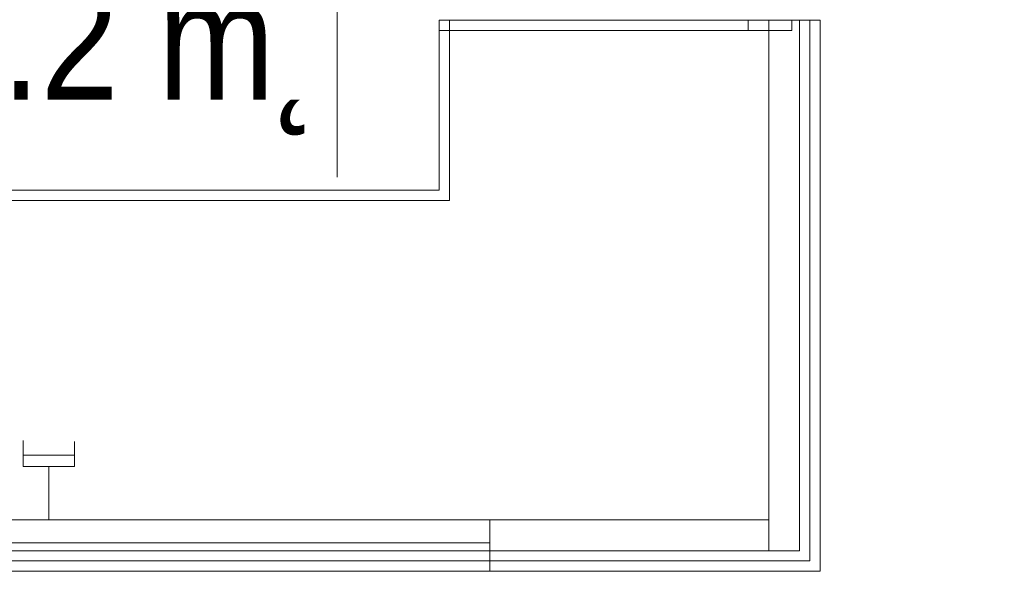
# Model space of a CAD drawing. Header units: centimetres. Extents: x -2424 to 1783, y 5 to 2907.
# Tile 70 of 99: x 146 to 337, y 1430 to 1538. Entities that reach past the tile are written whole.
import ezdxf

# ---------------------------------------------------------------- set-up
doc = ezdxf.new("R2010")
doc.units = ezdxf.units.CM
doc.linetypes.add('Dash', pattern=[60, 30, -30])
for name, color, linetype, lineweight in [('A-AREA-IDEN', 2, 'Continuous', 13), ('A-DETL', 90, 'Continuous', 9), ('A-WALL', 113, 'Continuous', 13), ('E-ELEC-EQPM', 71, 'Continuous', 9), ('I-FURN', 30, 'Continuous', 9)]:
    doc.layers.add(name, color=color, linetype=linetype, lineweight=lineweight)
doc.styles.add('Arial_11', font='arial.ttf', dxfattribs={"width": 0.85, "height": 23})

msp = doc.modelspace()

# ---------------------------------------------------------------- linework, layer by layer
at = {"layer": 'A-AREA-IDEN', "color": 251, "lineweight": 9}
msp.add_line((207.55, 1550.34), (207.55, 1507.84), dxfattribs=at)
at = {"layer": 'A-DETL', "color": 251, "linetype": 'Dash', "lineweight": 9}
for points, knots in [([(-555.62, 1472.57), (-478.91, 1472.57), (-476.08, 1472.57), (-439.12, 1472.57), (-439.12, 1435.62), (-439.12, 1432.79), (-439.12, 1329.11), (-439.12, 1326.28), (-439.12, 1289.33), (-402.17, 1289.33), (-399.34, 1289.33), (54.38, 1289.33), (347.2, 1289.33), (391.67, 1289.33), (418.55, 1316.21), (413.88, 1393.93), (413.88, 1663.13)], [0, 0, 0, 0, 1.274059, 2.1133, 2.95254, 4.521491, 5.717221, 7.286172, 8.125412, 8.964652, 14.361634, 22.556861, 31.207392, 35.311818, 37.065318, 41.276562, 41.276562, 41.276562, 41.276562]), ([(-555.62, 1472.57), (-478.91, 1472.57), (-450.62, 1472.57), (-439.12, 1472.57), (-439.12, 1461.07), (-439.12, 1432.79), (-439.12, 1329.11), (-439.12, 1326.28), (-439.12, 1289.33), (-402.17, 1289.33), (-399.34, 1289.33), (54.38, 1289.33), (347.2, 1289.33), (391.67, 1289.33), (413.88, 1267.11), (413.88, 1211.15), (413.88, 1019.9)], [0, 0, 0, 0, 1.274059, 1.834911, 2.395763, 3.964714, 5.438832, 7.007784, 7.847024, 8.686264, 14.083246, 22.278473, 30.929004, 34.961158, 36.402966, 39.45005, 39.45005, 39.45005, 39.45005])]:
    msp.add_open_spline(points, degree=3, knots=knots, dxfattribs=at)
at = {"layer": 'A-WALL', "color": 251, "lineweight": 9}
for p, q in [((-322.62, 1441.33), (291.38, 1441.33)), ((291.38, 1435.33), (291.38, 1441.33)), ((291.38, 1435.33), (-322.62, 1435.33))]:
    msp.add_line(p, q, dxfattribs=at)
at = {"layer": 'E-ELEC-EQPM', "color": 251, "lineweight": 9}
for p, q in [((146.55, 1451.66), (146.55, 1456.7)), ((156.55, 1456.54), (156.55, 1451.66)), ((156.55, 1453.85), (146.55, 1453.85)), ((156.55, 1451.66), (146.55, 1451.66)), ((151.55, 1451.66), (151.55, 1441.33))]:
    msp.add_line(p, q, dxfattribs=at)
at = {"layer": 'I-FURN', "color": 251, "lineweight": 9}
for p, q in [((291.38, 1538.33), (227.38, 1538.33)), ((227.38, 1538.33), (227.38, 1505.33)), ((229.38, 1538.33), (227.38, 1538.33)), ((227.38, 1538.33), (227.38, 1536.33)), ((297.38, 1538.33), (229.38, 1538.33)), ((229.38, 1538.33), (229.38, 1503.33)), ((229.38, 1503.33), (229.38, 1538.33)), ((229.38, 1538.33), (297.38, 1538.33)), ((287.38, 1538.33), (229.38, 1538.33)), ((291.38, 1538.33), (287.38, 1538.33)), ((287.38, 1538.33), (287.38, 1536.33)), ((287.38, 1538.33), (287.38, 1536.33)), ((301.38, 1538.33), (291.38, 1538.33)), ((291.38, 1538.33), (291.38, 1441.33)), ((291.38, 1538.33), (291.38, 1536.33)), ((295.88, 1538.33), (291.38, 1538.33)), ((291.38, 1441.33), (291.38, 1538.33)), ((291.38, 1536.33), (291.38, 1538.33)), ((291.38, 1538.33), (295.88, 1538.33)), ((295.88, 1538.33), (291.38, 1538.33)), ((297.38, 1538.33), (295.88, 1538.33)), ((295.88, 1538.33), (295.88, 1536.33)), ((295.88, 1538.33), (295.88, 1536.33)), ((299.38, 1538.33), (297.38, 1538.33)), ((297.38, 1435.33), (297.38, 1538.33)), ((297.38, 1538.33), (297.38, 1435.33)), ((299.38, 1538.33), (297.38, 1538.33)), ((297.38, 1538.33), (297.38, 1435.33)), ((297.38, 1435.33), (297.38, 1538.33)), ((297.38, 1538.33), (299.38, 1538.33)), ((299.38, 1538.33), (299.38, 1433.33)), ((299.38, 1433.33), (299.38, 1538.33)), ((301.38, 1538.33), (299.38, 1538.33)), ((299.38, 1433.33), (299.38, 1538.33)), ((299.38, 1538.33), (299.38, 1433.33)), ((301.38, 1431.33), (301.38, 1538.33)), ((301.38, 1431.33), (301.38, 1538.33)), ((227.38, 1505.33), (227.38, 1536.33)), ((227.38, 1536.33), (291.38, 1536.33)), ((227.38, 1536.33), (229.38, 1536.33)), ((229.38, 1536.33), (287.38, 1536.33)), ((287.38, 1536.33), (291.38, 1536.33)), ((291.38, 1536.33), (291.38, 1441.33)), ((291.38, 1536.33), (291.38, 1441.33)), ((291.38, 1536.33), (295.88, 1536.33)), ((295.88, 1536.33), (291.38, 1536.33)), ((227.38, 1505.33), (-252.62, 1505.33)), ((-252.62, 1505.33), (227.38, 1505.33)), ((229.38, 1503.33), (-254.62, 1503.33)), ((-254.62, 1503.33), (229.38, 1503.33)), ((291.38, 1441.33), (4.88, 1441.33)), ((4.88, 1441.33), (237.19, 1441.33)), ((4.88, 1441.33), (237.19, 1441.33)), ((237.19, 1441.33), (4.88, 1441.33)), ((237.19, 1441.33), (4.88, 1441.33)), ((4.88, 1441.33), (237.19, 1441.33)), ((4.88, 1441.33), (237.19, 1441.33)), ((237.19, 1441.33), (4.88, 1441.33)), ((237.19, 1441.33), (237.19, 1431.33)), ((237.19, 1441.33), (237.19, 1436.83)), ((291.38, 1441.33), (237.19, 1441.33)), ((237.19, 1436.83), (237.19, 1441.33)), ((237.19, 1441.33), (237.19, 1436.83)), ((237.19, 1441.33), (291.38, 1441.33)), ((291.38, 1441.33), (237.19, 1441.33)), ((4.88, 1436.83), (237.19, 1436.83)), ((237.19, 1436.83), (4.88, 1436.83)), ((237.19, 1436.83), (237.19, 1431.33)), ((-322.62, 1435.33), (237.19, 1435.33)), ((237.19, 1435.33), (297.38, 1435.33)), ((297.38, 1435.33), (291.38, 1435.33)), ((297.38, 1435.33), (291.38, 1435.33)), ((291.38, 1435.33), (297.38, 1435.33)), ((237.19, 1433.33), (4.88, 1433.33)), ((4.88, 1433.33), (237.19, 1433.33)), ((4.88, 1433.33), (237.19, 1433.33)), ((237.19, 1433.33), (4.88, 1433.33)), ((299.38, 1433.33), (237.19, 1433.33)), ((237.19, 1433.33), (299.38, 1433.33)), ((237.19, 1433.33), (299.38, 1433.33)), ((299.38, 1433.33), (237.19, 1433.33)), ((4.88, 1431.33), (301.38, 1431.33)), ((237.19, 1431.33), (4.88, 1431.33)), ((237.19, 1431.33), (4.88, 1431.33)), ((4.88, 1431.33), (237.19, 1431.33)), ((237.19, 1431.33), (301.38, 1431.33))]:
    msp.add_line(p, q, dxfattribs=at)

# ---------------------------------------------------------------- texts
at = {"layer": 'A-AREA-IDEN', "color": 251, "lineweight": 9, "style": 'Arial_11', "width": 0.85}
msp.add_text('13.2 m˛', height=23, dxfattribs=at).set_placement((111.96, 1522.95))

doc.saveas('drawing.dxf')
